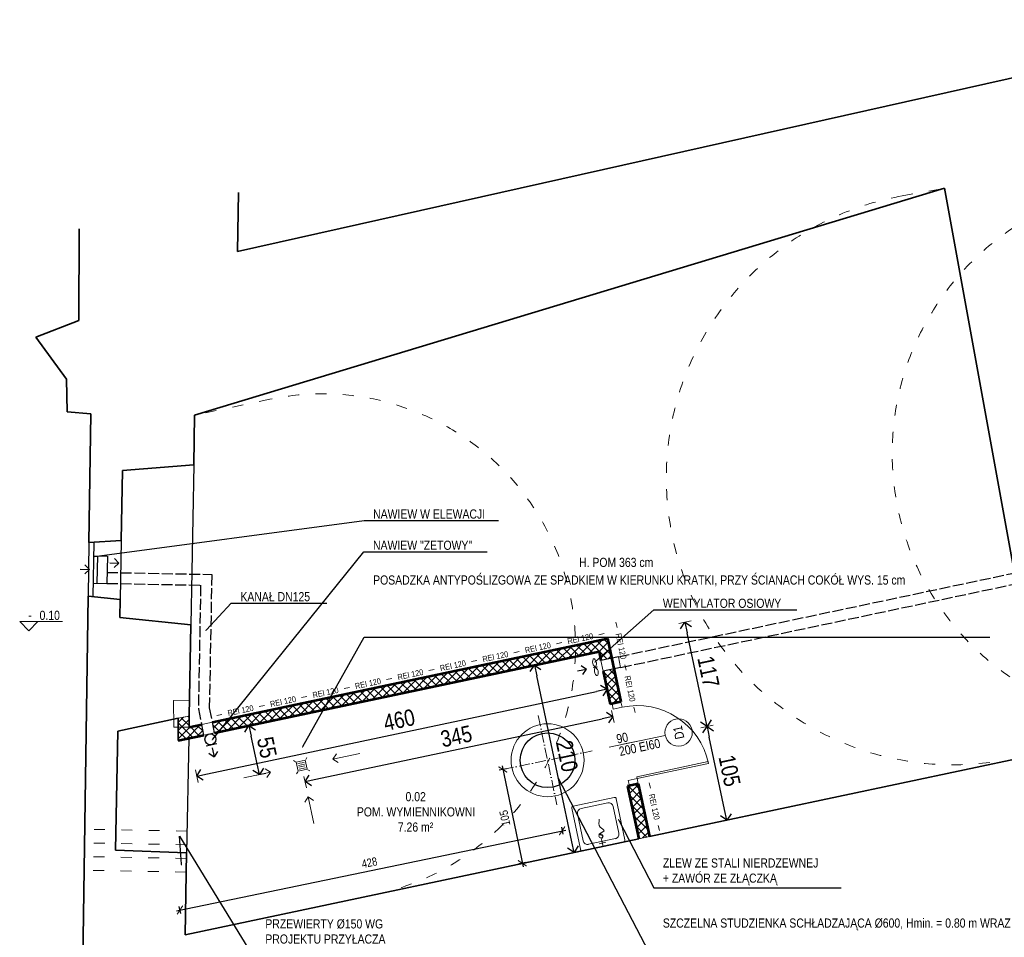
# Model space of a CAD drawing. Header units: centimetres. Extents: x -64755 to -45993, y -134522 to -130049.
# Tile 3 of 9: x -64695 to -63615, y -131500 to -130493. Entities that reach past the tile are written whole.
import ezdxf
from ezdxf import colors
from ezdxf.entities.mleader import LeaderData, LeaderLine
from ezdxf.enums import TextEntityAlignment as Align
from ezdxf.math import Vec2, Vec3

# ---------------------------------------------------------------- set-up
doc = ezdxf.new("R2010")
doc.units = ezdxf.units.CM
doc.header["$PDMODE"] = 34
doc.header["$PDSIZE"] = 20
for name, pattern in [('ACAD_ISO02W100', [15, 12, -3]), ('ACAD_ISO03W100', [30, 12, -18]), ('ACAD_ISO10W100', [18, 12, -3, 0, -3])]:
    doc.linetypes.add(name, pattern=pattern)
doc.layers.get('Defpoints').update_dxf_attribs({"lineweight": 9})
for name, color, linetype, lineweight in [('arch C', 1, 'Continuous', 13), ('arch drzwi', 1, 'Continuous', 13), ('arch H nowe', 71, 'Continuous', 5), ('arch H sciany zamurowania', 3, 'Continuous', 9), ('arch K', 2, 'Continuous', 25), ('arch N', 1, 'ACAD_ISO03W100', 13), ('arch ozn', 90, 'Continuous', 9), ('arch ozn drzwi', 140, 'Continuous', 20), ('arch P', 7, 'Continuous', 35), ('arch ppoż', 1, 'Continuous', 20), ('arch T', 41, 'Continuous', 18), ('arch W', 251, 'Continuous', 5), ('arch wyposazenie', 144, 'Continuous', 13)]:
    doc.layers.add(name, color=color, linetype=linetype, lineweight=lineweight)
doc.styles.add('arch arial nar', font='ARIALN.TTF')
doc.dimstyles.new('arch 1_50', dxfattribs={"dimscale": 0, "dimtxt": 9, "dimasz": 8, "dimexe": 4, "dimexo": 4, "dimgap": 4, "dimtad": 1, "dimdec": 1, "dimrnd": 0.5, "dimdsep": 46, "dimtxsty": 'arch arial nar', "dimblk": 'ARCHTICK', "dimcen": 0, "dimdle": 4, "dimclrd": 256, "dimclre": 8, "dimclrt": 256, "dimadec": 0, "dimazin": 0, "dimtfac": 1, "dimtdec": 1, "dimtix": 1, "dimtmove": 2, "dimatfit": 3, "dimldrblk": 'DOTSMALL', "dimfxl": 4, "dimfxlon": 1, "dimtolj": 1, "dimtzin": 0, "dimarcsym": 0})
doc.dimstyles.new('arch arial', dxfattribs={"dimtxt": 1.8, "dimasz": 1.2, "dimexe": 0.7, "dimexo": 0.7, "dimgap": 0.5, "dimtad": 1, "dimdec": 1, "dimrnd": 0.5, "dimtxsty": 'arch arial nar', "dimblk": 'OPEN90', "dimcen": 0, "dimdle": 1, "dimclrd": 256, "dimclre": 256, "dimclrt": 2, "dimadec": 0, "dimazin": 0, "dimtfac": 1, "dimtdec": 1, "dimtmove": 0, "dimatfit": 3, "dimldrblk": 'NONE', "dimfxl": 0.7, "dimfxlon": 1, "dimlwe": -1, "dimarcsym": 0})

# ---------------------------------------------------------------- blocks, each defined once
blk = doc.blocks.new('*U12')
at = {"layer": 'arch drzwi'}
blk.add_line((-40, 7.5), (-40, -7.5), dxfattribs=at)
at = {"layer": 'arch drzwi', "color": 2}
for points in [[(0, 0), (-2, 0), (-2, 80), (0, 80)], [(-80, -10), (-86, -10), (-86, 0), (-80, 0)], [(6, -10), (0, -10), (0, 0), (6, 0)]]:
    blk.add_lwpolyline(points, close=True, dxfattribs=at)
at = {"layer": 'arch drzwi'}
blk.add_arc((0, 0), 80, 90, 180, dxfattribs=at)
blk = doc.blocks.new('strz')
at = {"color": 0}
for p in [(5, 5), (10, 0), (5, -5)]:
    blk.add_line(p, (0, 0), dxfattribs=at)
blk = doc.blocks.new('_Dot')
at = {"color": 0, "linetype": 'ByBlock', "lineweight": -2}
blk.add_line((-0.5, 0), (-1, 0), dxfattribs=at)
at = {"color": 0, "linetype": 'ByBlock', "const_width": 0.5}
blk.add_lwpolyline([(-0.25, 0, 1), (0.25, 0, 1)], format="xyb", close=True, dxfattribs=at)
blk = doc.blocks.new('_Open90')
at = {"color": 0, "linetype": 'ByBlock', "lineweight": -2}
for p, q in [((0, 0), (-1, 0)), ((-0.5, 0.5), (0, 0)), ((0, 0), (-0.5, -0.5))]:
    blk.add_line(p, q, dxfattribs=at)
blk = doc.blocks.new('*D20')
at = {"layer": 'arch W', "transparency": 16777216}
for p, q in [((-64052.4, -131220.7), (-64049.5, -131234.4)), ((-64502.4, -131316), (-64499.5, -131329.7))]:
    blk.add_line(p, q, dxfattribs=at)
at = {"layer": 'arch W', "lineweight": -2, "transparency": 16777216}
blk.add_line((-64489.2, -131320.4), (-64062.7, -131230.1), dxfattribs=at)
at = {"layer": 'Defpoints', "color": 0, "transparency": 16777216}
for p in [(-64059.7, -131186.1), (-64050.9, -131227.6), (-64509.7, -131281.4)]:
    blk.add_point(p, dxfattribs=at)
at = {"layer": 'arch W', "lineweight": -2, "transparency": 16777216, "xscale": 12, "yscale": 12, "zscale": 12}
for p, rotation in [((-64050.9, -131227.6), 11.95062061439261), ((-64500.9, -131322.8), 191.9506206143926)]:
    blk.add_blockref('_Open90', p, dxfattribs=dict(at, rotation=rotation))
at = {"layer": 'arch W', "color": 2, "transparency": 16777216, "insert": (-64278.9, -131261.3), "char_height": 18, "attachment_point": 5, "rotation": 11.9506, "style": 'arch arial nar'}
blk.add_mtext('460', dxfattribs=at)
blk = doc.blocks.new('_None')
blk = doc.blocks.new('*D21')
at = {"layer": 'arch W', "transparency": 16777216}
for p, q in [((-64436.7, -131266), (-64450.4, -131268.9)), ((-64425.3, -131319.8), (-64439, -131322.7))]:
    blk.add_line(p, q, dxfattribs=at)
at = {"layer": 'arch W', "lineweight": -2, "transparency": 16777216}
blk.add_line((-64434.7, -131309.5), (-64441.1, -131279.1), dxfattribs=at)
at = {"layer": 'Defpoints', "color": 0, "transparency": 16777216}
for p in [(-64260.8, -131228.7), (-64443.6, -131267.4), (-64390.7, -131312.4)]:
    blk.add_point(p, dxfattribs=at)
at = {"layer": 'arch W', "lineweight": -2, "transparency": 16777216, "xscale": 12, "yscale": 12, "zscale": 12}
for p, rotation in [((-64443.6, -131267.4), 101.950620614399), ((-64432.2, -131321.2), 281.950620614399)]:
    blk.add_blockref('_Open90', p, dxfattribs=dict(at, rotation=rotation))
at = {"layer": 'arch W', "color": 2, "transparency": 16777216, "insert": (-64424, -131291.4), "char_height": 18, "attachment_point": 5, "rotation": 281.9506, "style": 'arch arial nar'}
blk.add_mtext('55', dxfattribs=at)
blk = doc.blocks.new('went')
at = {"layer": 'arch C'}
blk.add_line((0, 2.5), (0, -2.5), dxfattribs=at)
for points in [[(0, 0), (-4.5, 2), (-9.5, 0), (-4.5, -2), (0, 0)], [(0, 0), (4.5, 2), (9.5, 0), (4.5, -2), (0, 0)]]:
    blk.add_spline(points, degree=3, dxfattribs=at)
blk = doc.blocks.new('*U15')
at = {"layer": 'arch ppoż'}
for p, q in [((-3.5, 0), (3.5, 0)), ((59.5, 0), (52.5, 0)), ((115.5, 0), (108.5, 0)), ((171.5, 0), (164.5, 0)), ((227.5, 0), (220.5, 0)), ((283.5, 0), (276.5, 0)), ((339.5, 0), (332.5, 0)), ((395.5, 0), (388.5, 0)), ((451.5, 0), (444.5, 0)), ((507.5, 0), (500.5, 0))]:
    blk.add_line(p, q, dxfattribs=at)
at = {"layer": 'arch ppoż', "style": 'arch arial nar'}
for p in [(28, 0), (84, 0), (140, 0), (196, 0), (252, 0), (308, 0), (364, 0), (420, 0), (476, 0)]:
    blk.add_text('REI 120', height=7.5, dxfattribs=at).set_placement(p, align=Align.MIDDLE_CENTER)
blk = doc.blocks.new('*U5')
at = {"layer": 'arch W'}
blk.add_lwpolyline([(10, 10), (0, 0), (-10, 10), (37, 10)], dxfattribs=at)
at = {"layer": 'arch W', "color": 2, "style": 'arch arial nar'}
blk.add_attdef('WYS', (11.8, 11.9), '', height=10, dxfattribs=at)
blk.add_attdef('-+', text='', height=10, dxfattribs=at).set_placement((3.2, 12), align=Align.RIGHT)
blk = doc.blocks.new('wpust podłogowy')
at = {"color": 0}
for p, q in [((-5.7, 5.7), (-7.5, 7.5)), ((-5, 5), (5, 5)), ((-5, 5), (-5, -5)), ((-3.5, 3), (3.5, 3)), ((-3.5, 1), (3.5, 1)), ((5, 5), (5, -5)), ((5.7, 5.7), (7.5, 7.5)), ((-7.5, -7.5), (-5.7, -5.7)), ((-5, -5), (5, -5)), ((-3.5, -1), (3.5, -1)), ((-3.5, -3), (3.5, -3)), ((7.5, -7.5), (5.7, -5.7))]:
    blk.add_line(p, q, dxfattribs=at)
blk = doc.blocks.new('*D22')
at = {"layer": 'arch W', "transparency": 16777216}
for p, q in [((-64130.5, -131201.1), (-64123.7, -131199.7)), ((-64080.2, -131405.1), (-64093.9, -131408))]:
    blk.add_line(p, q, dxfattribs=at)
at = {"layer": 'arch W', "lineweight": -2, "transparency": 16777216}
blk.add_line((-64089.5, -131394.9), (-64128.1, -131212.9), dxfattribs=at)
at = {"layer": 'Defpoints', "color": 0, "transparency": 16777216}
for p in [(-64130.5, -131201.1), (-64130.5, -131201.1), (-64016.2, -131391.6)]:
    blk.add_point(p, dxfattribs=at)
at = {"layer": 'arch W', "lineweight": -2, "transparency": 16777216, "xscale": 12, "yscale": 12, "zscale": 12}
for p, rotation in [((-64130.5, -131201.1), 101.950620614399), ((-64087.1, -131406.6), 281.950620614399)]:
    blk.add_blockref('_Open90', p, dxfattribs=dict(at, rotation=rotation))
at = {"layer": 'arch W', "color": 2, "transparency": 16777216, "insert": (-64094.9, -131300.9), "char_height": 18, "attachment_point": 5, "rotation": 281.9506, "style": 'arch arial nar'}
blk.add_mtext('210', dxfattribs=at)
blk = doc.blocks.new('*D23')
at = {"layer": 'arch W', "transparency": 16777216}
for p, q in [((-64046, -131250.7), (-64043.2, -131264.2)), ((-64383.3, -131323.1), (-64380.7, -131335.7))]:
    blk.add_line(p, q, dxfattribs=at)
at = {"layer": 'arch W', "lineweight": -2, "transparency": 16777216}
blk.add_line((-64370.4, -131326.3), (-64056.3, -131259.9), dxfattribs=at)
at = {"layer": 'Defpoints', "color": 0, "transparency": 16777216}
for p in [(-64047.5, -131243.9), (-64044.6, -131257.4), (-64384.8, -131316.3)]:
    blk.add_point(p, dxfattribs=at)
at = {"layer": 'arch W', "lineweight": -2, "transparency": 16777216, "xscale": 12, "yscale": 12, "zscale": 12}
for p, rotation in [((-64044.6, -131257.4), 11.95062061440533), ((-64382.1, -131328.8), 191.9506206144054)]:
    blk.add_blockref('_Open90', p, dxfattribs=dict(at, rotation=rotation))
at = {"layer": 'arch W', "color": 2, "transparency": 16777216, "insert": (-64216.3, -131279.2), "char_height": 18, "attachment_point": 5, "rotation": 11.9506, "style": 'arch arial nar'}
blk.add_mtext('345', dxfattribs=at)
blk = doc.blocks.new('złączka do węża')
for p, q in [((0, 0), (0, -10)), ((-5, -5), (5, -5))]:
    blk.add_line(p, q)
at = {"start_tangent": (-0.020138, -0.999797), "end_tangent": (0.22984, -0.973228)}
blk.add_spline([(0, -10), (3.1, -14.4), (-2.4, -18.4), (6.2, -21.7), (1.7, -28.3), (2.7, -40)], degree=3, dxfattribs=at)
blk = doc.blocks.new('A$C456C1FC1')
at = {"color": 0, "linetype": 'Continuous'}
for p, q in [((23, 0), (-23, 0)), ((-25, -48), (-25, -2)), ((25, -48), (25, -2)), ((-23, -50), (23, -50))]:
    blk.add_line(p, q, dxfattribs=at)
at = {"color": 0}
for p, q in [((-20, -40.5), (-20, -10.4)), ((-15, -5.5), (15, -5.5)), ((20, -40.5), (20, -10.4)), ((-15, -45.5), (15, -45.5))]:
    blk.add_line(p, q, dxfattribs=at)
blk.add_circle((0, -11.6), 2.09, dxfattribs=at)
at = {"color": 0, "linetype": 'Continuous'}
for centre, start, end in [((23, -2), 0, 90), ((-23, -2), 90, 180), ((-23, -48), 180, 270), ((23, -48), 270, 0)]:
    blk.add_arc(centre, 2, start, end, dxfattribs=at)
at = {"color": 0}
for centre, start, end in [((-15, -10.4), 90, 180), ((15, -10.4), 0, 90), ((-15, -40.5), 180, 270), ((15, -40.5), 270, 0)]:
    blk.add_arc(centre, 5, start, end, dxfattribs=at)
blk = doc.blocks.new('*D25')
at = {"layer": 'arch W', "transparency": 16777216}
for p, q in [((-63948.2, -131269.9), (-63934.5, -131267)), ((-63926.5, -131372.6), (-63912.8, -131369.7))]:
    blk.add_line(p, q, dxfattribs=at)
at = {"layer": 'arch W', "lineweight": -2, "transparency": 16777216}
blk.add_line((-63922.1, -131359.4), (-63938.9, -131280.2), dxfattribs=at)
at = {"layer": 'Defpoints', "color": 0, "transparency": 16777216}
for p in [(-63941.3, -131268.4), (-64026.2, -131286.4), (-64004.5, -131389.1)]:
    blk.add_point(p, dxfattribs=at)
at = {"layer": 'arch W', "lineweight": -2, "transparency": 16777216, "xscale": 12, "yscale": 12, "zscale": 12}
for p, rotation in [((-63941.3, -131268.4), 101.9506206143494), ((-63919.6, -131371.2), 281.9506206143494)]:
    blk.add_blockref('_Open90', p, dxfattribs=dict(at, rotation=rotation))
at = {"layer": 'arch W', "color": 2, "transparency": 16777216, "insert": (-63916.6, -131316.9), "char_height": 18, "attachment_point": 5, "rotation": 281.9506, "style": 'arch arial nar'}
blk.add_mtext('105', dxfattribs=at)
blk = doc.blocks.new('*D24')
at = {"layer": 'arch W', "transparency": 16777216}
for p, q in [((-63972.4, -131155.4), (-63958.7, -131152.5)), ((-63948.2, -131269.9), (-63934.5, -131267))]:
    blk.add_line(p, q, dxfattribs=at)
at = {"layer": 'arch W', "lineweight": -2, "transparency": 16777216}
blk.add_line((-63943.8, -131256.7), (-63963.1, -131165.7), dxfattribs=at)
at = {"layer": 'Defpoints', "color": 0, "transparency": 16777216}
for p in [(-63965.6, -131154), (-64050.4, -131171.9), (-64026.2, -131286.4)]:
    blk.add_point(p, dxfattribs=at)
at = {"layer": 'arch W', "lineweight": -2, "transparency": 16777216, "xscale": 12, "yscale": 12, "zscale": 12}
for p, rotation in [((-63965.6, -131154), 101.9506206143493), ((-63941.3, -131268.4), 281.9506206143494)]:
    blk.add_blockref('_Open90', p, dxfattribs=dict(at, rotation=rotation))
at = {"layer": 'arch W', "color": 2, "transparency": 16777216, "insert": (-63939.7, -131208.3), "char_height": 18, "attachment_point": 5, "rotation": 281.9506, "style": 'arch arial nar'}
blk.add_mtext('117', dxfattribs=at)
blk = doc.blocks.new('*U31')
at = {"layer": 'arch ozn', "color": 1}
blk.add_line((0, 0), (0, -62.9), dxfattribs=at)
blk.add_circle((0, 15), 15, dxfattribs=at)
at = {"layer": 'arch ozn drzwi', "style": 'arch arial nar'}
blk.add_attdef('OZN.', text='', height=10, rotation=180, dxfattribs=at).set_placement((0, 15), align=Align.MIDDLE_CENTER)
for tag, p in [('SZER.', (-7, -53.1)), ('WYS.', (7, -53.1))]:
    blk.add_attdef(tag, text='', height=10, rotation=90, dxfattribs=at).set_placement(p, align=Align.MIDDLE_LEFT)
blk = doc.blocks.new('_ArchTick')
at = {"color": 0, "linetype": 'ByBlock', "const_width": 0.15}
blk.add_lwpolyline([(-0.5, -0.5), (0.5, 0.5)], dxfattribs=at)
blk = doc.blocks.new('*D32')
at = {"layer": 'arch W', "lineweight": -2, "transparency": 16777216}
blk.add_line((-64523.2, -131470.5), (-64096.3, -131382), dxfattribs=at)
at = {"layer": 'arch W', "color": 8, "lineweight": -2, "transparency": 16777216}
for p, q in [((-64101, -131378.9), (-64099.4, -131386.7)), ((-64518.5, -131473.6), (-64520.1, -131465.8))]:
    blk.add_line(p, q, dxfattribs=at)
at = {"layer": 'Defpoints', "color": 0, "transparency": 16777216}
for p in [(-64106.1, -131354.4), (-64100.2, -131382.8), (-64513.6, -131496.9)]:
    blk.add_point(p, dxfattribs=at)
at = {"layer": 'arch W', "lineweight": -2, "transparency": 16777216, "xscale": 8, "yscale": 8, "zscale": 8}
for p, rotation in [((-64100.2, -131382.8), 11.70858231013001), ((-64519.3, -131469.7), 191.70858231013)]:
    blk.add_blockref('_ArchTick', p, dxfattribs=dict(at, rotation=rotation))
at = {"layer": 'arch W', "transparency": 16777216, "insert": (-64311.5, -131417.8), "char_height": 9, "attachment_point": 5, "rotation": 11.7086, "style": 'arch arial nar'}
blk.add_mtext('\\A1;428', dxfattribs=at)
blk = doc.blocks.new('_DotSmall')
at = {"color": 0, "linetype": 'ByBlock', "const_width": 0.5}
blk.add_lwpolyline([(-0.0625, 0, 1), (0.0625, 0, 1)], format="xyb", close=True, dxfattribs=at)
blk = doc.blocks.new('*D33')
at = {"layer": 'arch W', "color": 8, "lineweight": -2, "transparency": 16777216}
for p, q in [((-64161.3, -131314.8), (-64169.2, -131316.4)), ((-64140, -131417.6), (-64147.8, -131419.2))]:
    blk.add_line(p, q, dxfattribs=at)
at = {"layer": 'arch W', "lineweight": -2, "transparency": 16777216}
blk.add_line((-64166.1, -131311.7), (-64143.1, -131422.3), dxfattribs=at)
at = {"layer": 'Defpoints', "color": 0, "transparency": 16777216}
for p in [(-64116.2, -131305.4), (-64094.9, -131408.3), (-64143.9, -131418.4)]:
    blk.add_point(p, dxfattribs=at)
at = {"layer": 'arch W', "lineweight": -2, "transparency": 16777216, "xscale": 8, "yscale": 8, "zscale": 8}
for p, rotation in [((-64165.2, -131315.6), 101.70858231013), ((-64143.9, -131418.4), 281.70858231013)]:
    blk.add_blockref('_ArchTick', p, dxfattribs=dict(at, rotation=rotation))
at = {"layer": 'arch W', "transparency": 16777216, "insert": (-64163, -131368.8), "char_height": 9, "attachment_point": 5, "rotation": 101.7086, "style": 'arch arial nar'}
blk.add_mtext('\\A1;105', dxfattribs=at)
blk = doc.blocks.new('*U16')
at = {"layer": 'arch ppoż'}
for p, q in [((-3.5, 0), (3.5, 0)), ((59.5, 0), (52.5, 0)), ((115.5, 0), (108.5, 0))]:
    blk.add_line(p, q, dxfattribs=at)
at = {"layer": 'arch ppoż', "style": 'arch arial nar'}
for p in [(28, 0), (84, 0)]:
    blk.add_text('REI 120', height=7.5, dxfattribs=at).set_placement(p, align=Align.MIDDLE_CENTER)
blk = doc.blocks.new('*U35')
at = {"layer": 'arch ppoż'}
for p, q in [((-3.5, 0), (3.5, 0)), ((59.5, 0), (52.5, 0))]:
    blk.add_line(p, q, dxfattribs=at)
at = {"layer": 'arch ppoż', "style": 'arch arial nar'}
blk.add_text('REI 120', height=7.5, dxfattribs=at).set_placement((28, 0), align=Align.MIDDLE_CENTER)

msp = doc.modelspace()

# ---------------------------------------------------------------- hatches: boundary and pattern name
at = {"layer": 'arch H sciany zamurowania'}
h = msp.add_hatch(dxfattribs=at)
h.set_pattern_fill('ANSI37', color=256, scale=2, angle=0.242038)
h.paths.add_polyline_path([(-64495.5, -131266.13), (-64509.22, -131269.03), (-64509.27, -131256.92), (-64521.26, -131259.46), (-64521.15, -131283.82), (-64493.01, -131277.87)])
h.paths.add_polyline_path([(-64085.58, -131179.36), (-64483.76, -131263.64), (-64481.27, -131275.38), (-64085.77, -131191.67, 0.0110814)])
h.paths.add_polyline_path([(-64050.43, -131171.92), (-64085.58, -131179.36, -0.0110814), (-64085.77, -131191.67), (-64059.68, -131186.15), (-64057.61, -131195.93), (-64045.87, -131193.45)])
h.paths.add_polyline_path([(-64043.39, -131205.19), (-64055.13, -131207.67), (-64047.68, -131242.85), (-64047.47, -131243.87), (-64035.73, -131241.39)])
h.paths.add_polyline_path([(-64016.68, -131331.39), (-64028.42, -131333.88), (-64016.2, -131391.6), (-64004.46, -131389.11)])

# ---------------------------------------------------------------- linework, layer by layer
at = {"layer": 'arch C'}
for p, q in [((-64057.61, -131195.93), (-64055.13, -131207.67)), ((-64038.54, -131191.89), (-64036.05, -131203.63)), ((-64508.94, -131239.42), (-64526.23, -131239.79)), ((-64526.23, -131239.79), (-64526.05, -131269.02)), ((-64521.26, -131259.46), (-64509.27, -131256.92)), ((-64495.5, -131266.13), (-64483.76, -131263.64)), ((-64526.05, -131269.02), (-64509.4, -131269.28)), ((-64493.01, -131277.87), (-64481.27, -131275.38)), ((-64016.2, -131391.6), (-63997.12, -131387.56))]:
    msp.add_line(p, q, dxfattribs=at)
at = {"layer": 'arch C', "color": 1, "linetype": 'ACAD_ISO10W100'}
for p, q in [((-64126.35, -131256.48), (-64106.06, -131354.4)), ((-64165.17, -131315.59), (-64067.25, -131295.29))]:
    msp.add_line(p, q, dxfattribs=at)
at = {"layer": 'arch C', "color": 1}
for p, q in [((-64322.23, -131297.94), (-64351.58, -131304.15)), ((-64322.23, -131297.94), (-64351.58, -131304.15)), ((-64351.58, -131304.15), (-64347.76, -131298.28)), ((-64351.58, -131304.15), (-64345.71, -131307.97)), ((-64420.06, -131318.64), (-64425.93, -131314.83)), ((-64449.41, -131324.85), (-64420.06, -131318.64)), ((-64449.41, -131324.85), (-64420.06, -131318.64)), ((-64420.06, -131318.64), (-64423.88, -131324.51)), ((-64378.57, -131345.64), (-64382.39, -131351.5)), ((-64372.36, -131374.99), (-64378.57, -131345.64)), ((-64378.57, -131345.64), (-64372.7, -131349.45)), ((-64372.36, -131374.99), (-64378.57, -131345.64))]:
    msp.add_line(p, q, dxfattribs=at)
at = {"layer": 'arch C'}
msp.add_circle((-64116.21, -131305.44), 40, dxfattribs=at)
at = {"layer": 'arch K'}
for p, q in [((-64504.24, -130981.31), (-64507.44, -131156.78)), ((-64619.12, -131066.44), (-64620, -131125.59)), ((-64613.62, -131066.11), (-64614.79, -131126.1)), ((-64583.77, -131064.32), (-64585.04, -131129.06)), ((-64613.91, -131081.11), (-64598.91, -131081.41)), ((-64609.91, -131081.19), (-64610.5, -131111.18)), ((-64598.91, -131081.41), (-64599.5, -131111.4)), ((-64614.5, -131111.11), (-64599.5, -131111.4)), ((-64038.54, -131191.89), (-64057.61, -131195.93)), ((-64036.05, -131203.63), (-64055.13, -131207.67)), ((-64509.71, -131281.4), (-64512, -131406.9)), ((-64490.56, -131289.59), (-64478.81, -131287.15))]:
    msp.add_line(p, q, dxfattribs=at)
at = {"layer": 'arch K', "linetype": 'ACAD_ISO02W100'}
for p, q in [((-64038.54, -131191.89), (-63517.38, -131081.59)), ((-64036.05, -131203.63), (-63503.49, -131090.91)), ((-64599.27, -131099.4), (-64484.43, -131101.65)), ((-64599.5, -131111.4), (-64496.65, -131113.42))]:
    msp.add_line(p, q, dxfattribs=at)
at = {"layer": 'arch K', "linetype": 'ACAD_ISO03W100'}
for p, q in [((-64481.27, -131275.38), (-64483.76, -131263.64)), ((-64493.01, -131277.87), (-64495.5, -131266.13))]:
    msp.add_line(p, q, dxfattribs=at)
at = {"layer": 'arch K', "linetype": 'ACAD_ISO02W100'}
for points in [[(-64484.43, -131101.65), (-64487.1, -131247.86), (-64483.76, -131263.64)], [(-64496.65, -131113.42), (-64499.12, -131249), (-64495.5, -131266.13)]]:
    msp.add_lwpolyline(points, dxfattribs=at)
at = {"layer": 'arch K'}
for centre, radius in [((-64485.9, -131282.49), 6), ((-64116.21, -131305.44), 30)]:
    msp.add_circle(centre, radius, dxfattribs=at)
at = {"layer": 'arch N'}
for p, q in [((-63727.47, -130686.4), (-63680.73, -130677.93)), ((-64420.78, -130909.52), (-64503.25, -130926.98)), ((-64511.57, -131383.09), (-64623.78, -131381.05)), ((-64511.84, -131398.09), (-64624.01, -131396.05)), ((-64512.11, -131413.09), (-64624.23, -131411.04)), ((-64512.39, -131428.09), (-64624.45, -131426.04))]:
    msp.add_line(p, q, dxfattribs=at)
at = {"layer": 'arch N', "color": 1}
for p, q in [((-64521.26, -131259.46), (-64509.27, -131256.92)), ((-64016.2, -131391.6), (-64004.46, -131389.11))]:
    msp.add_line(p, q, dxfattribs=at)
at = {"layer": 'arch N'}
for centre, radius, start, end in [((-63440.93, -130968.91), 297.28, 100.27136, 280.27136), ((-63671.39, -130995.86), 314.5, 100.27136, 280.27136), ((-64363.28, -131181.21), 277.7, 281.95062, 101.95062)]:
    msp.add_arc(centre, radius, start, end, dxfattribs=at)
at = {"layer": 'arch P'}
for p, q in [((-64456.05, -130747.53), (-63321.89, -130493.07)), ((-64503.25, -130926.98), (-63680.73, -130677.93)), ((-63605.66, -131092.19), (-63680.73, -130677.93)), ((-64455.19, -130682.79), (-64456.05, -130747.53)), ((-64630.29, -130823.18), (-64629.73, -130722.4)), ((-64677.27, -130841.23), (-64630.29, -130823.18)), ((-64643.84, -130887.28), (-64677.27, -130841.23)), ((-64642.94, -130923.39), (-64643.84, -130887.28)), ((-64617.03, -130925.42), (-64642.94, -130923.39)), ((-64619.12, -131066.44), (-64617.03, -130925.42)), ((-64503.25, -130926.98), (-64504.24, -130981.31)), ((-64582.37, -130987.73), (-64504.24, -130981.31)), ((-64582.37, -130987.73), (-64583.77, -131064.32)), ((-64619.12, -131066.44), (-64583.68, -131064.32)), ((-64642.39, -132635.73), (-64620, -131125.59)), ((-64620, -131125.59), (-64584.95, -131129.07)), ((-64584.95, -131129.07), (-64585.31, -131149.03)), ((-64585.31, -131149.03), (-64507.44, -131156.78)), ((-64507.44, -131156.78), (-64509.27, -131256.92)), ((-64587.58, -131273.5), (-64521.26, -131259.46)), ((-64521.26, -131259.46), (-64521.15, -131283.82)), ((-64509.27, -131256.92), (-64509.22, -131269.03)), ((-64587.58, -131273.5), (-64589.96, -131404.04)), ((-64004.46, -131389.11), (-63568.58, -131296.85)), ((-64513.64, -131496.88), (-64016.2, -131391.6)), ((-64512, -131406.9), (-64589.96, -131404.04)), ((-64512, -131406.9), (-64513.64, -131496.88))]:
    msp.add_line(p, q, dxfattribs=at)
at = {"layer": 'arch P', "lineweight": 53}
for p, q in [((-64483.76, -131263.64), (-64050.43, -131171.92)), ((-64050.43, -131171.92), (-64035.73, -131241.39)), ((-64481.27, -131275.38), (-64059.68, -131186.15)), ((-64059.68, -131186.15), (-64057.61, -131195.93)), ((-64055.13, -131207.67), (-64047.47, -131243.87)), ((-64035.73, -131241.39), (-64047.47, -131243.87)), ((-64509.22, -131269.03), (-64495.5, -131266.13)), ((-64521.15, -131283.82), (-64493.01, -131277.87)), ((-64016.68, -131331.39), (-64028.42, -131333.88)), ((-64028.42, -131333.88), (-64016.2, -131391.6)), ((-64016.68, -131331.39), (-64004.46, -131389.11))]:
    msp.add_line(p, q, dxfattribs=at)

# ---------------------------------------------------------------- block references
at = {"layer": 'arch C', "xscale": 0.85, "yscale": 0.85, "zscale": 0.85}
for name, p, rotation in [('*U16', (-64040.55, -131157.01), 281.9506206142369), ('*U15', (-64476.14, -131255.81), 11.95062061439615), ('*U35', (-64004.03, -131333.21), 281.9506206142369)]:
    msp.add_blockref(name, p, dxfattribs=dict(at, rotation=rotation))
at = {"layer": 'arch C', "zscale": 0.75, "rotation": 11.950620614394}
msp.add_blockref('wpust podłogowy', (-64385.82, -131311.4), dxfattribs=at)
at = {"layer": 'arch drzwi', "rotation": 281.9506206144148}
msp.add_blockref('*U12', (-64017.92, -131325.52), dxfattribs=at)
at = {"layer": 'arch H nowe', "rotation": 281.950620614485}
msp.add_blockref('went', (-64063.71, -131203.35), dxfattribs=at)
at = {"layer": 'arch K'}
for p, rotation in [((-64618.68, -131096.02), 178.8762281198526), ((-64586.28, -131089.16), 178.8762281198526), ((-64073.53, -131205.43), 191.9506206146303), ((-64481.89, -131301.67), 101.9506206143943)]:
    msp.add_blockref('strz', p, dxfattribs=dict(at, rotation=rotation))
at = {"layer": 'arch ozn', "rotation": 281.9506206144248}
msp.add_blockref('*U31', (-63987.16, -131278.12), dxfattribs=at).add_auto_attribs({'WYS.': '200 EI60', 'SZER.': '90', 'OZN.': 'D1'})
at = {"layer": 'arch W'}
msp.add_blockref('*U5', (-64685.06, -131163.36), dxfattribs=at).add_auto_attribs({'WYS': '0.10', '-+': '-'})
at = {"layer": 'arch wyposazenie', "xscale": -1, "rotation": 191.9506206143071}
msp.add_blockref('A$C456C1FC1', (-64055.33, -131399.88), dxfattribs=at)
at = {"layer": 'arch wyposazenie', "xscale": -0.7499999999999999, "yscale": 0.75, "zscale": 0.75, "rotation": 191.9506206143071}
msp.add_blockref('złączka do węża', (-64055.33, -131399.88), dxfattribs=at)

# ---------------------------------------------------------------- texts
at = {"layer": 'arch W', "color": 41, "char_height": 10, "attachment_point": 1, "style": 'arch arial nar'}
for s, insert, width in [('\\pi9.5439;H. POM 363 cm', (-64091.24, -131083.38), 98.9651), ('\\pi68.972;0.02 \\P\\pi15.619;POM. WYMIENNIKOWNI\\P\\pi60.527;7.26 m²', (-64340.92, -131340.39), 159.1781)]:
    msp.add_mtext(s, dxfattribs=dict(at, insert=insert, width=width))

# ---------------------------------------------------------------- dimensions: what is measured, and where the dimension line sits
at = {"layer": 'arch W'}
for base, p1, p2, angle, picture, middle in [((-63965.57, -131153.96), (-64026.2, -131286.39), (-64050.43, -131171.92), 281.95062, '*D24', (-63939.73, -131208.29)), ((-64130.55, -131201.15), (-64016.2, -131391.6), (-64130.55, -131201.15), 101.95062, '*D22', (-64094.92, -131300.93)), ((-64443.57, -131267.4), (-64390.71, -131312.43), (-64260.8, -131228.72), 101.95062, '*D21', (-64424.03, -131291.37)), ((-64044.61, -131257.37), (-64384.78, -131316.29), (-64047.47, -131243.87), 11.95062, '*D23', (-64216.31, -131279.2))]:
    dim = msp.add_linear_dim(base=base, p1=p1, p2=p2, angle=angle, dimstyle='arch arial', override={"dimscale": 10}, dxfattribs=at)
    dim.commit()
    dim.dimension.update_dxf_attribs({"geometry": picture, "text_midpoint": middle})
for p1, p2, distance, picture, middle in [((-64509.71, -131281.4), (-64059.68, -131186.15), -42.36, '*D20', (-64278.87, -131261.33)), ((-64004.46, -131389.11), (-64026.2, -131286.39), -86.74, '*D25', (-63916.59, -131316.85))]:
    dim = msp.add_aligned_dim(p1=p1, p2=p2, distance=distance, dimstyle='arch arial', override={"dimscale": 10}, dxfattribs=at)
    dim.commit()
    dim.dimension.update_dxf_attribs({"geometry": picture, "text_midpoint": middle})
at = {"layer": 'arch W', "color": 1}
for base, p1, p2, angle, picture, middle in [((-64143.93, -131418.42), (-64116.21, -131305.44), (-64094.9, -131408.25), 101.70858, '*D33', (-64163, -131368.75)), ((-64100.17, -131382.82), (-64513.64, -131496.88), (-64106.06, -131354.4), 11.70858, '*D32', (-64311.47, -131417.84))]:
    dim = msp.add_linear_dim(base=base, p1=p1, p2=p2, angle=angle, dimstyle='arch 1_50', override={"dimscale": 1}, dxfattribs=at)
    dim.commit()
    dim.dimension.update_dxf_attribs({"geometry": picture, "text_midpoint": middle})

# ---------------------------------------------------------------- leaders
at = {"layer": 'arch T', "color": 1}
ml = msp.add_multileader_mtext('Standard', dxfattribs=at)
ml.set_content('NAWIEW W ELEWACJI', color=41, style='arch arial nar')
ml.set_leader_properties(color=252)
ml.set_arrow_properties(name='DOT')
ml.build(insert=Vec2(0, 0))
ml.multileader.update_dxf_attribs({"has_dogleg": 0, "text_left_attachment_type": 5, "text_right_attachment_type": 5, "dogleg_length": 0, "arrow_head_size": 1, "scale": 5})
ctx = ml.context
ctx.base_point, ctx.scale, ctx.char_height, ctx.arrow_head_size, ctx.landing_gap_size, ctx.plane_origin = Vec3(-64317.47, -131042.51), 5, 10, 1, 10, Vec3(-64755.15, -132041.63)
ctx.left_attachment, ctx.right_attachment = 5, 5
notes = []
notes.append((ctx, [(0, (1, 1, 0), (-64317.47, -131042.51), (1, 0), 0, [(0, [(-64613.93, -131081.93)], 0, [])])]))
ctx.mtext.insert, ctx.mtext.width, ctx.mtext.defined_height, ctx.mtext.flow_direction = Vec3(-64307.47, -131030.33), 3662.8155, 95.41, 5
ml = msp.add_multileader_mtext('Standard', dxfattribs=at)
ml.set_content('NAWIEW "ZETOWY"', color=41, style='arch arial nar')
ml.set_leader_properties(color=252)
ml.set_arrow_properties(name='DOT')
ml.build(insert=Vec2(0, 0))
ml.multileader.update_dxf_attribs({"has_dogleg": 0, "text_left_attachment_type": 5, "text_right_attachment_type": 5, "dogleg_length": 0, "arrow_head_size": 1, "scale": 5})
ctx = ml.context
ctx.base_point, ctx.scale, ctx.char_height, ctx.arrow_head_size, ctx.landing_gap_size, ctx.plane_origin = Vec3(-64317.58, -131076.78), 5, 10, 1, 10, Vec3(-64776.63, -132242.18)
ctx.left_attachment, ctx.right_attachment = 5, 5
notes.append((ctx, [(0, (1, 1, 0), (-64317.58, -131076.78), (1, 0), 0, [(0, [(-64483.91, -131283.24)], 0, [])])]))
ctx.mtext.insert, ctx.mtext.width, ctx.mtext.defined_height, ctx.mtext.flow_direction = Vec3(-64307.58, -131064.6), 3662.8155, 95.41, 5
at = {"layer": 'arch T'}
ml = msp.add_multileader_mtext('Standard', dxfattribs=at)
ml.set_content('POSADZKA ANTYPOŚLIZGOWA ZE SPADKIEM W KIERUNKU KRATKI, PRZY ŚCIANACH COKÓŁ WYS. 15 cm ', color=41, style='arch arial nar')
ml.set_leader_properties(color=252)
ml.set_arrow_properties(name='DOT')
ml.build(insert=Vec2(0, 0))
ml.multileader.update_dxf_attribs({"has_dogleg": 0, "text_left_attachment_type": 5, "text_right_attachment_type": 5, "dogleg_length": 0, "arrow_head_size": 1, "scale": 5})
ctx = ml.context
ctx.base_point, ctx.scale, ctx.char_height, ctx.arrow_head_size, ctx.landing_gap_size, ctx.plane_origin = Vec3(-64317.47, -131170.27), 5, 10, 1, 10, Vec3(-63968.37, -132420.18)
ctx.left_attachment, ctx.right_attachment = 5, 5
notes.append((ctx, [(0, (1, 1, 0), (-64317.47, -131170.27), (1, 0), 0, [(0, [(-64385.1, -131291.29)], 0, [])])]))
ctx.mtext.insert, ctx.mtext.width, ctx.mtext.defined_height, ctx.mtext.flow_direction = Vec3(-64307.47, -131102.73), 183.1408, 4.77, 5
at = {"layer": 'arch T', "color": 1}
ml = msp.add_multileader_mtext('Standard', dxfattribs=at)
ml.set_content('KANAŁ DN125', color=41, style='arch arial nar')
ml.set_leader_properties(color=252)
ml.set_arrow_properties(name='DOT')
ml.build(insert=Vec2(0, 0))
ml.multileader.update_dxf_attribs({"has_dogleg": 0, "text_left_attachment_type": 5, "text_right_attachment_type": 5, "dogleg_length": 0, "arrow_head_size": 1, "scale": 5})
ctx = ml.context
ctx.base_point, ctx.scale, ctx.char_height, ctx.arrow_head_size, ctx.landing_gap_size, ctx.plane_origin = Vec3(-64463.03, -131133.03), 5, 10, 1, 10, Vec3(-64355.57, -131755.89)
ctx.left_attachment, ctx.right_attachment = 5, 5
notes.append((ctx, [(0, (1, 1, 0), (-64463.03, -131133.03), (1, 0), 0, [(0, [(-64490.97, -131163)], 0, [])])]))
ctx.mtext.insert, ctx.mtext.width, ctx.mtext.defined_height, ctx.mtext.flow_direction = Vec3(-64453.03, -131120.99), 183.1408, 4.77, 5
ml = msp.add_multileader_mtext('Standard', dxfattribs=at)
ml.set_content('WENTYLATOR OSIOWY ', color=41, style='arch arial nar')
ml.set_leader_properties(color=252)
ml.set_arrow_properties(name='DOT')
ml.build(insert=Vec2(0, 0))
ml.multileader.update_dxf_attribs({"has_dogleg": 0, "text_left_attachment_type": 5, "text_right_attachment_type": 5, "dogleg_length": 0, "arrow_head_size": 1, "scale": 5})
ctx = ml.context
ctx.base_point, ctx.scale, ctx.char_height, ctx.arrow_head_size, ctx.landing_gap_size, ctx.plane_origin = Vec3(-63999.77, -131140.42), 5, 10, 1, 10, Vec3(-63903.9, -131765.68)
ctx.left_attachment, ctx.right_attachment = 5, 5
notes.append((ctx, [(0, (1, 1, 0), (-63999.77, -131140.42), (1, 0), 0, [(0, [(-64064.26, -131197.94)], 0, [])])]))
ctx.mtext.insert, ctx.mtext.width, ctx.mtext.defined_height, ctx.mtext.flow_direction = Vec3(-63989.77, -131128.24), 183.1408, 4.77, 5
ml = msp.add_multileader_mtext('Standard', dxfattribs=at)
ml.set_content('SZCZELNA STUDZIENKA SCHŁADZAJĄCA %%C600, Hmin. = 0.80 m WRAZ Z POMPĄ ODWADNIAJĄCĄ', color=41, style='arch arial nar')
ml.set_leader_properties(color=252)
ml.set_arrow_properties(name='DOT')
ml.build(insert=Vec2(0, 0))
ml.multileader.update_dxf_attribs({"has_dogleg": 0, "text_left_attachment_type": 5, "text_right_attachment_type": 5, "dogleg_length": 0, "arrow_head_size": 1, "scale": 5})
ctx = ml.context
ctx.base_point, ctx.scale, ctx.char_height, ctx.arrow_head_size, ctx.landing_gap_size, ctx.plane_origin = Vec3(-63999.77, -131525.98), 5, 10, 1, 10, Vec3(-63920.09, -131769.7)
ctx.left_attachment, ctx.right_attachment = 5, 5
notes.append((ctx, [(0, (1, 1, 0), (-63999.77, -131525.98), (1, 0), 0, [(0, [(-64105.14, -131324.17)], 0, [])])]))
ctx.mtext.insert, ctx.mtext.width, ctx.mtext.defined_height, ctx.mtext.flow_direction = Vec3(-63989.77, -131479.03), 222.0684, 4.77, 5
ml = msp.add_multileader_mtext('Standard', dxfattribs=at)
ml.set_content('\\pxql,t3;ZLEW ZE STALI NIERDZEWNEJ \\P+ ZAWÓR ZE ZŁĄCZKĄ', color=41, style='arch arial nar')
ml.set_leader_properties(color=252)
ml.set_arrow_properties(name='DOT')
ml.build(insert=Vec2(0, 0))
ml.multileader.update_dxf_attribs({"has_dogleg": 0, "text_left_attachment_type": 5, "text_right_attachment_type": 5, "dogleg_length": 0, "arrow_head_size": 1, "scale": 5})
ctx = ml.context
ctx.base_point, ctx.scale, ctx.char_height, ctx.arrow_head_size, ctx.landing_gap_size, ctx.plane_origin = Vec3(-63999.77, -131445.43), 5, 10, 1, 10, Vec3(-63920.09, -131689.15)
ctx.left_attachment, ctx.right_attachment = 5, 5
notes.append((ctx, [(0, (1, 1, 0), (-63999.77, -131445.43), (1, 0), 0, [(0, [(-64038.59, -131370.45)], 0, [])])]))
ctx.mtext.insert, ctx.mtext.width, ctx.mtext.defined_height, ctx.mtext.flow_direction = Vec3(-63989.77, -131413.1), 222.0684, 4.77, 5
ml = msp.add_multileader_mtext('Standard', dxfattribs=at)
ml.set_content('PRZEWIERTY %%C150 WG \\PPROJEKTU PRZYŁACZA \\PCIEPLNEGO ', color=41, style='arch arial nar')
ml.set_leader_properties(color=252)
ml.set_arrow_properties(name='DOT')
ml.build(insert=Vec2(0, 0))
ml.multileader.update_dxf_attribs({"has_dogleg": 0, "text_left_attachment_type": 5, "text_right_attachment_type": 5, "dogleg_length": 0, "arrow_head_size": 1, "scale": 5})
ctx = ml.context
ctx.base_point, ctx.scale, ctx.char_height, ctx.arrow_head_size, ctx.landing_gap_size, ctx.plane_origin = Vec3(-64435.68, -131525.98), 5, 10, 1, 10, Vec3(-64741.17, -132349.12)
ctx.left_attachment, ctx.right_attachment = 5, 5
notes.append((ctx, [(0, (1, 1, 0), (-64435.68, -131525.98), (1, 0), 0, [(1, [(-64517.57, -131420.31), (-64519.64, -131388.78)], 0, [])])]))
ctx.mtext.insert, ctx.mtext.width, ctx.mtext.defined_height, ctx.mtext.flow_direction = Vec3(-64425.68, -131479.92), 3662.8155, 95.41, 5
for ctx, leaders in notes:
    for number, flags, end, landing, length, lines in leaders:
        leader = LeaderData()
        leader.index, (leader.has_last_leader_line, leader.has_dogleg_vector, leader.attachment_direction) = number, flags
        leader.last_leader_point, leader.dogleg_vector, leader.dogleg_length = Vec3(end), Vec3(landing), length
        for number, points, colour, breaks in lines:
            line = LeaderLine()
            line.index, line.vertices, line.color, line.breaks = number, Vec3.list(points), colors.encode_raw_color(colour), breaks
            leader.lines.append(line)
        ctx.leaders.append(leader)

doc.saveas('drawing.dxf')
